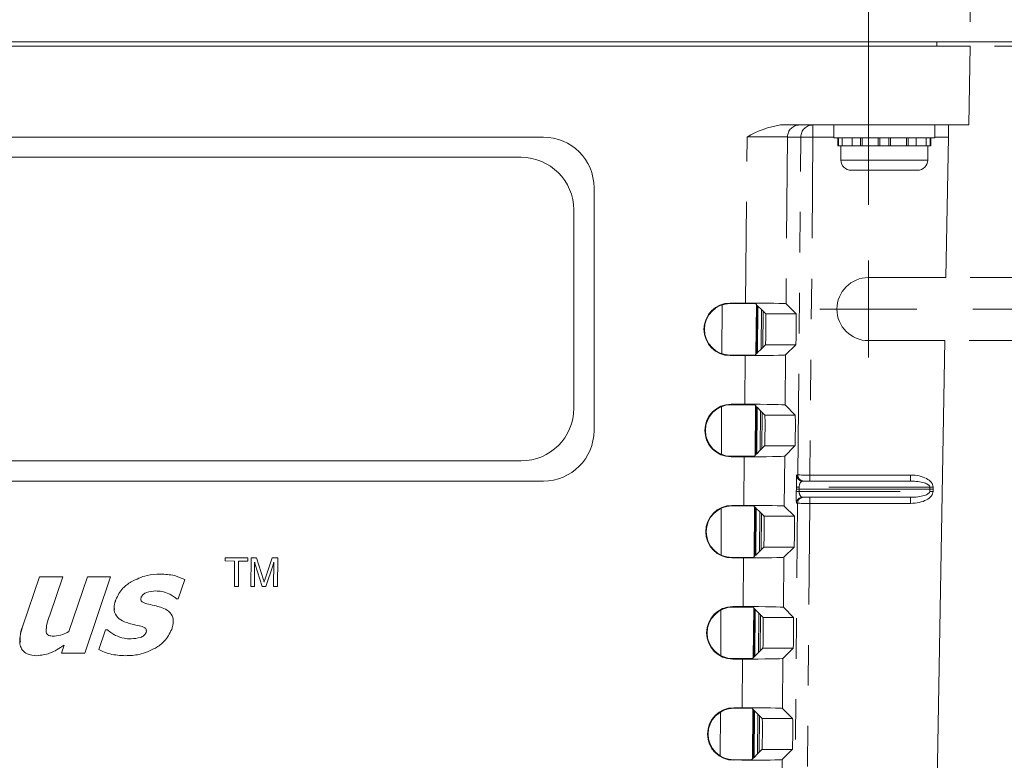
# Model space of a CAD drawing. Header units: inches. Extents: x 0.3 to 21.7, y 0.5 to 16.5.
# Tile 31 of 37: x 7.2 to 9.6, y 12.7 to 14.6. Entities that reach past the tile are written whole.
import ezdxf

# ---------------------------------------------------------------- set-up
doc = ezdxf.new("R2010")
doc.units = ezdxf.units.IN
doc.header["$MEASUREMENT"] = 0
doc.linetypes.add('PHANTOM', pattern=[0.5, 0.25, -0.05, 0.05, -0.05, 0.05, -0.05])
doc.styles.add('SLDTEXTSTYLE0', font='TXT', dxfattribs={"width": 0.75})
doc.dimstyles.new('SLDDIMSTYLE0', dxfattribs={"dimtxt": 0.12, "dimasz": 0.18, "dimexe": 0, "dimexo": 0.0625, "dimgap": 0.03, "dimtad": 0, "dimtih": 1, "dimtoh": 1, "dimzin": 12, "dimdsep": 46, "dimtxsty": 'SLDTEXTSTYLE0', "dimsah": 1, "dimcen": 0.09, "dimadec": 0, "dimazin": 0, "dimtfac": 1, "dimtofl": 0, "dimtmove": 0, "dimatfit": 3, "dimfxl": 1, "dimtolj": 1, "dimtzin": 12, "dimarcsym": 0})

# ---------------------------------------------------------------- blocks, each defined once
blk = doc.blocks.new('*D15')
at = {"color": 7, "linetype": 'Continuous', "lineweight": 0}
for p, q in [((4.5932, 14.5514), (4.5932, 15.6431)), ((9.5532, 14.5514), (9.5532, 15.6431)), ((4.5932, 15.5231), (6.8555, 15.5231)), ((9.5532, 15.5231), (7.2908, 15.5231))]:
    blk.add_line(p, q, dxfattribs=at)
for points in [[(4.5932, 15.5231), (4.7732, 15.4918), (4.7732, 15.5543)], [(9.5532, 15.5231), (9.3732, 15.5543), (9.3732, 15.4918)]]:
    blk.add_solid(points, dxfattribs=at)
at = {"color": 7, "linetype": 'Continuous', "lineweight": 0, "insert": (6.918, 15.5812), "char_height": 0.12, "attachment_point": 1, "style": 'SLDTEXTSTYLE0'}
blk.add_mtext('4.96', dxfattribs=at)
blk = doc.blocks.new('*D16')
at = {"color": 7, "linetype": 'Continuous', "lineweight": 0}
for p, q in [((4.8447, 14.0994), (4.8447, 15.3729)), ((9.3017, 14.0994), (9.3017, 15.3729)), ((4.8447, 15.2529), (6.8555, 15.2529)), ((9.3017, 15.2529), (7.2908, 15.2529))]:
    blk.add_line(p, q, dxfattribs=at)
for points in [[(4.8447, 15.2529), (5.0247, 15.2216), (5.0247, 15.2841)], [(9.3017, 15.2529), (9.1217, 15.2841), (9.1217, 15.2216)]]:
    blk.add_solid(points, dxfattribs=at)
at = {"color": 7, "linetype": 'Continuous', "lineweight": 0, "insert": (6.918, 15.311), "char_height": 0.12, "attachment_point": 1, "style": 'SLDTEXTSTYLE0'}
blk.add_mtext('4.46', dxfattribs=at)
blk = doc.blocks.new('*D18')
at = {"color": 7, "linetype": 'Continuous', "lineweight": 0}
for p, q in [((9.9417, 14.1983), (9.8817, 14.1983)), ((9.8817, 14.1983), (9.8817, 13.9194)), ((9.5532, 13.9194), (10.0017, 13.9194)), ((9.5597, 13.8414), (10.0017, 13.8414)), ((9.8817, 13.8414), (9.8817, 13.5414))]:
    blk.add_line(p, q, dxfattribs=at)
for points in [[(9.8817, 13.9194), (9.913, 14.0994), (9.8505, 14.0994)], [(9.8817, 13.8414), (9.8505, 13.6614), (9.913, 13.6614)]]:
    blk.add_solid(points, dxfattribs=at)
at = {"color": 7, "linetype": 'Continuous', "lineweight": 0, "insert": (10.0042, 14.2565), "char_height": 0.12, "attachment_point": 1, "style": 'SLDTEXTSTYLE0'}
blk.add_mtext('.08', dxfattribs=at)
blk = doc.blocks.new('*D19')
at = {"color": 7, "linetype": 'Continuous', "lineweight": 0}
for p, q in [((10.409, 13.9194), (10.409, 14.2194)), ((9.5532, 13.9194), (10.529, 13.9194)), ((9.5505, 13.7634), (10.529, 13.7634)), ((10.409, 13.2822), (10.409, 13.7634)), ((10.469, 13.2822), (10.409, 13.2822))]:
    blk.add_line(p, q, dxfattribs=at)
for points in [[(10.409, 13.9194), (10.4402, 14.0994), (10.3777, 14.0994)], [(10.409, 13.7634), (10.3777, 13.5834), (10.4402, 13.5834)]]:
    blk.add_solid(points, dxfattribs=at)
at = {"color": 7, "linetype": 'Continuous', "lineweight": 0, "insert": (10.5315, 13.3404), "char_height": 0.12, "attachment_point": 1, "style": 'SLDTEXTSTYLE0'}
blk.add_mtext('.16', dxfattribs=at)
blk = doc.blocks.new('*D20')
at = {"color": 7, "linetype": 'Continuous', "lineweight": 0}
for p, q in [((9.5309, 14.5014), (12.1766, 14.5014)), ((12.0566, 14.5014), (12.0566, 13.0165)), ((12.0566, 11.3414), (12.0566, 12.8262)), ((9.4099, 11.3414), (12.1766, 11.3414))]:
    blk.add_line(p, q, dxfattribs=at)
for points in [[(12.0566, 14.5014), (12.0254, 14.3214), (12.0879, 14.3214)], [(12.0566, 11.3414), (12.0879, 11.5214), (12.0254, 11.5214)]]:
    blk.add_solid(points, dxfattribs=at)
at = {"color": 7, "linetype": 'Continuous', "lineweight": 0, "insert": (11.9015, 12.9795), "char_height": 0.12, "attachment_point": 1, "style": 'SLDTEXTSTYLE0'}
blk.add_mtext('3.16', dxfattribs=at)
blk = doc.blocks.new('*D21')
at = {"color": 7, "linetype": 'Continuous', "lineweight": 0}
for p, q in [((10.6953, 14.7849), (10.6353, 14.7849)), ((10.6353, 14.7849), (10.6353, 14.5014)), ((9.4839, 14.5014), (10.7553, 14.5014)), ((9.6132, 14.4914), (10.7553, 14.4914)), ((10.6353, 14.4914), (10.6353, 14.1914))]:
    blk.add_line(p, q, dxfattribs=at)
for points in [[(10.6353, 14.5014), (10.6666, 14.6814), (10.6041, 14.6814)], [(10.6353, 14.4914), (10.6041, 14.3114), (10.6666, 14.3114)]]:
    blk.add_solid(points, dxfattribs=at)
at = {"color": 7, "linetype": 'Continuous', "lineweight": 0, "insert": (10.7578, 14.8431), "char_height": 0.12, "attachment_point": 1, "style": 'SLDTEXTSTYLE0'}
blk.add_mtext('.01', dxfattribs=at)
blk = doc.blocks.new('*D22')
at = {"color": 7, "linetype": 'Continuous', "lineweight": 0}
for p, q in [((9.5309, 14.5014), (12.736, 14.5014)), ((12.616, 14.5014), (12.616, 12.8825)), ((12.616, 11.0734), (12.616, 12.6922)), ((9.0692, 11.0734), (12.736, 11.0734))]:
    blk.add_line(p, q, dxfattribs=at)
for points in [[(12.616, 14.5014), (12.5847, 14.3214), (12.6472, 14.3214)], [(12.616, 11.0734), (12.6472, 11.2534), (12.5847, 11.2534)]]:
    blk.add_solid(points, dxfattribs=at)
at = {"color": 7, "linetype": 'Continuous', "lineweight": 0, "insert": (12.4608, 12.8455), "char_height": 0.12, "attachment_point": 1, "style": 'SLDTEXTSTYLE0'}
blk.add_mtext('3.43', dxfattribs=at)
blk = doc.blocks.new('*D23')
at = {"color": 7, "linetype": 'Continuous', "lineweight": 0}
for p, q in [((9.3859, 14.5014), (13.5001, 14.5014)), ((13.3801, 14.5014), (13.3801, 12.8537)), ((13.3801, 11.0156), (13.3801, 12.6633)), ((7.248, 11.0156), (13.5001, 11.0156))]:
    blk.add_line(p, q, dxfattribs=at)
for points in [[(13.3801, 14.5014), (13.3489, 14.3214), (13.4114, 14.3214)], [(13.3801, 11.0156), (13.4114, 11.1956), (13.3489, 11.1956)]]:
    blk.add_solid(points, dxfattribs=at)
at = {"color": 7, "linetype": 'Continuous', "lineweight": 0, "insert": (13.225, 12.8166), "char_height": 0.12, "attachment_point": 1, "style": 'SLDTEXTSTYLE0'}
blk.add_mtext('3.49', dxfattribs=at)
blk = doc.blocks.new('SW_CENTERMARKSYMBOL_3')
at = {"color": 7, "linetype": 'Continuous', "lineweight": 0}
for q in [(0, 0.12), (-0.12, 0), (0, -0.12), (0.12, 0)]:
    blk.add_line((0, 0), q, dxfattribs=at)

msp = doc.modelspace()

# ---------------------------------------------------------------- linework, layer by layer
at = {"color": 7, "linetype": 'Continuous', "lineweight": 15}
for p, q in [((9.5532, 14.4914), (4.5932, 14.4914)), ((4.6749, 14.5014), (9.4709, 14.5014)), ((9.4709, 14.5014), (9.4709, 14.4914)), ((9.5498, 14.2964), (9.5532, 14.4914)), ((9.5498, 14.2964), (9.0843, 14.2964)), ((9.2159, 14.2964), (9.1606, 14.2964)), ((9.2159, 14.2964), (9.2159, 14.2644)), ((9.4659, 14.2644), (9.4659, 14.2964)), ((5.6482, 14.2664), (8.4982, 14.2664)), ((9.4993, 14.2664), (9.4932, 13.9194)), ((9.2159, 14.2644), (9.4659, 14.2644)), ((9.2259, 14.2644), (9.2259, 14.2444)), ((9.2279, 14.2444), (9.2259, 14.2444)), ((9.2279, 14.2444), (9.2279, 14.2644)), ((9.2355, 14.2444), (9.2279, 14.2444)), ((9.2337, 14.2444), (9.2337, 14.2094)), ((9.2371, 14.2444), (9.2355, 14.2444)), ((9.2371, 14.2444), (9.2371, 14.2644)), ((9.2618, 14.2444), (9.2371, 14.2444)), ((9.2618, 14.2444), (9.2618, 14.2644)), ((9.2671, 14.2444), (9.2618, 14.2444)), ((9.2861, 14.2444), (9.2671, 14.2444)), ((9.2819, 14.2444), (9.2819, 14.2644)), ((9.2861, 14.2444), (9.2861, 14.2644)), ((9.3259, 14.2444), (9.2861, 14.2444)), ((9.3259, 14.2444), (9.3259, 14.2644)), ((9.3269, 14.2444), (9.3259, 14.2444)), ((9.3549, 14.2444), (9.3269, 14.2444)), ((9.3297, 14.2444), (9.3297, 14.2644)), ((9.3521, 14.2444), (9.3521, 14.2644)), ((9.3559, 14.2444), (9.3549, 14.2444)), ((9.3559, 14.2444), (9.3559, 14.2644)), ((9.3958, 14.2444), (9.3559, 14.2444)), ((9.3958, 14.2444), (9.3958, 14.2644)), ((9.4148, 14.2444), (9.3958, 14.2444)), ((9.3999, 14.2444), (9.3999, 14.2644)), ((9.4201, 14.2444), (9.4148, 14.2444)), ((9.4201, 14.2444), (9.4201, 14.2644)), ((9.4447, 14.2444), (9.4201, 14.2444)), ((9.4447, 14.2444), (9.4447, 14.2644)), ((9.4464, 14.2444), (9.4447, 14.2444)), ((9.454, 14.2444), (9.4464, 14.2444)), ((9.4482, 14.2094), (9.4482, 14.2444)), ((9.454, 14.2444), (9.454, 14.2644)), ((9.4559, 14.2444), (9.454, 14.2444)), ((9.4559, 14.2444), (9.4559, 14.2644)), ((8.4432, 14.2164), (5.7032, 14.2164)), ((9.4232, 14.1844), (9.2587, 14.1844)), ((8.6232, 14.1414), (8.6232, 13.5414)), ((8.5732, 13.5964), (8.5732, 14.0864)), ((9.4932, 13.9194), (9.3017, 13.9194)), ((8.998, 13.8563), (8.9599, 13.8563)), ((9.0225, 13.8549), (8.9599, 13.8549)), ((9.0247, 13.8528), (9.0225, 13.8549)), ((9.0247, 13.8528), (9.0236, 13.7299)), ((9.0259, 13.8515), (9.0247, 13.8528)), ((9.1228, 13.8295), (9.098, 13.8545)), ((8.9393, 13.7312), (8.9398, 13.8517)), ((9.0249, 13.7312), (9.0259, 13.8515)), ((9.0273, 13.8501), (9.0259, 13.8515)), ((9.0273, 13.8501), (9.0263, 13.7326)), ((9.0285, 13.8489), (9.0273, 13.8501)), ((9.0275, 13.7338), (9.0285, 13.8489)), ((9.0373, 13.8401), (9.0285, 13.8489)), ((9.0364, 13.7426), (9.0373, 13.8401)), ((9.0412, 13.8361), (9.0373, 13.8401)), ((9.0412, 13.8361), (9.0404, 13.7466)), ((9.0478, 13.8295), (9.0412, 13.8361)), ((9.3017, 13.7634), (9.4905, 13.7634)), ((9.4905, 13.7634), (9.4626, 12.1694)), ((9.0236, 13.7299), (9.0249, 13.7312)), ((9.0249, 13.7312), (9.0263, 13.7326)), ((9.0263, 13.7326), (9.0275, 13.7338)), ((9.0275, 13.7338), (9.0364, 13.7426)), ((9.0364, 13.7426), (9.0404, 13.7466)), ((9.0404, 13.7466), (9.0471, 13.7532)), ((9.0969, 13.7282), (9.1221, 13.7532)), ((8.9599, 13.7278), (9.0215, 13.7278)), ((8.9599, 13.7265), (8.9969, 13.7265)), ((9.0215, 13.7278), (9.0236, 13.7299)), ((8.9383, 13.4824), (8.9388, 13.6005)), ((8.9958, 13.6063), (8.9621, 13.6063)), ((9.0204, 13.605), (8.9621, 13.605)), ((9.0225, 13.6028), (9.0204, 13.605)), ((9.0225, 13.6028), (9.0214, 13.4799)), ((9.0237, 13.6016), (9.0225, 13.6028)), ((9.0227, 13.4812), (9.0237, 13.6016)), ((9.0251, 13.6002), (9.0237, 13.6016)), ((9.0251, 13.6002), (9.0241, 13.4826)), ((9.0264, 13.5989), (9.0251, 13.6002)), ((9.0254, 13.4838), (9.0264, 13.5989)), ((9.0351, 13.5902), (9.0264, 13.5989)), ((9.0342, 13.4926), (9.0351, 13.5902)), ((9.039, 13.5862), (9.0351, 13.5902)), ((9.039, 13.5862), (9.0382, 13.4966)), ((9.0456, 13.5795), (9.039, 13.5862)), ((9.1206, 13.5795), (9.0958, 13.6046)), ((9.0254, 13.4838), (9.0342, 13.4926)), ((9.0342, 13.4926), (9.0382, 13.4966)), ((9.0382, 13.4966), (9.045, 13.5032)), ((9.0947, 13.4782), (9.12, 13.5032)), ((5.7032, 13.4664), (8.4432, 13.4664)), ((8.9621, 13.4778), (9.0193, 13.4778)), ((8.9621, 13.4765), (8.9947, 13.4765)), ((9.0193, 13.4778), (9.0214, 13.4799)), ((9.0214, 13.4799), (9.0227, 13.4812)), ((9.0227, 13.4812), (9.0241, 13.4826)), ((9.0241, 13.4826), (9.0254, 13.4838)), ((8.4982, 13.4164), (5.6482, 13.4164)), ((9.1394, 13.4164), (9.4058, 13.4164)), ((9.4537, 13.3964), (9.1304, 13.3964)), ((9.4537, 13.3964), (9.4618, 13.3964)), ((9.4058, 13.3764), (9.1388, 13.3764)), ((8.9374, 13.2338), (8.9378, 13.3492)), ((8.9937, 13.3563), (8.9643, 13.3563)), ((9.0183, 13.355), (8.9643, 13.355)), ((9.0203, 13.3529), (9.0183, 13.355)), ((9.0203, 13.3529), (9.0192, 13.2299)), ((9.0216, 13.3516), (9.0203, 13.3529)), ((9.0205, 13.2312), (9.0216, 13.3516)), ((9.0229, 13.3502), (9.0216, 13.3516)), ((9.0229, 13.3502), (9.0219, 13.2325)), ((9.0242, 13.349), (9.0229, 13.3502)), ((9.0232, 13.2338), (9.0242, 13.349)), ((9.0329, 13.3402), (9.0242, 13.349)), ((9.1185, 13.3295), (9.0937, 13.3546)), ((9.032, 13.2425), (9.0329, 13.3402)), ((9.0369, 13.3362), (9.0329, 13.3402)), ((9.0369, 13.3362), (9.0361, 13.2466)), ((9.0435, 13.3295), (9.0369, 13.3362)), ((9.032, 13.2425), (9.0361, 13.2466)), ((9.0361, 13.2466), (9.0428, 13.2532)), ((9.0926, 13.2282), (9.1178, 13.2532)), ((7.7116, 13.2271), (7.767, 13.2268)), ((7.7116, 13.219), (7.7116, 13.2271)), ((7.7116, 13.2271), (7.767, 13.2268)), ((7.7116, 13.2271), (7.7116, 13.2271)), ((7.7116, 13.219), (7.7116, 13.2271)), ((7.7342, 13.2189), (7.7116, 13.219)), ((7.7116, 13.219), (7.7116, 13.219)), ((7.767, 13.2268), (7.7669, 13.2187)), ((7.767, 13.2268), (7.767, 13.2268)), ((7.7748, 13.156), (7.7751, 13.2268)), ((7.7748, 13.156), (7.7751, 13.2268)), ((7.7751, 13.2268), (7.789, 13.2267)), ((7.7751, 13.2268), (7.789, 13.2267)), ((7.7751, 13.2268), (7.7751, 13.2268)), ((7.789, 13.2267), (7.8061, 13.1725)), ((7.789, 13.2267), (7.8061, 13.1725)), ((7.789, 13.2267), (7.789, 13.2267)), ((7.8093, 13.1725), (7.8271, 13.2265)), ((7.8093, 13.1725), (7.8271, 13.2265)), ((7.8271, 13.2265), (7.8414, 13.2265)), ((7.8271, 13.2265), (7.8414, 13.2265)), ((7.8271, 13.2265), (7.8271, 13.2265)), ((7.8414, 13.2265), (7.841, 13.1557)), ((7.8414, 13.2265), (7.8414, 13.2265)), ((8.9643, 13.2278), (9.0172, 13.2278)), ((8.9643, 13.2265), (8.9926, 13.2265)), ((9.0172, 13.2278), (9.0192, 13.2299)), ((9.0192, 13.2299), (9.0205, 13.2312)), ((9.0205, 13.2312), (9.0219, 13.2325)), ((9.0219, 13.2325), (9.0232, 13.2338)), ((9.0232, 13.2338), (9.032, 13.2425)), ((7.7339, 13.1562), (7.7342, 13.2189)), ((7.7339, 13.1562), (7.7342, 13.2189)), ((7.7442, 13.2188), (7.7439, 13.1562)), ((7.7669, 13.2187), (7.7442, 13.2188)), ((7.7841, 13.2163), (7.7838, 13.156)), ((7.8029, 13.1559), (7.7857, 13.2101)), ((7.8297, 13.2098), (7.812, 13.1558)), ((7.831, 13.1557), (7.8313, 13.216)), ((7.831, 13.1557), (7.8313, 13.216)), ((7.2101, 13.0566), (7.2521, 13.1802)), ((7.2101, 13.0566), (7.2521, 13.1802)), ((7.2521, 13.1802), (7.3097, 13.1802)), ((7.2521, 13.1802), (7.3097, 13.1802)), ((7.2521, 13.1802), (7.2521, 13.1802)), ((7.3097, 13.1802), (7.2774, 13.0852)), ((7.3097, 13.1802), (7.3097, 13.1802)), ((7.3244, 13.0445), (7.3705, 13.1802)), ((7.3244, 13.0445), (7.3705, 13.1802)), ((7.4281, 13.1802), (7.3639, 12.9914)), ((7.3705, 13.1802), (7.4281, 13.1802)), ((7.3705, 13.1802), (7.4281, 13.1802)), ((7.3705, 13.1802), (7.3705, 13.1802)), ((7.4281, 13.1802), (7.4281, 13.1802)), ((7.5509, 13.1866), (7.5509, 13.1866)), ((7.6113, 13.1732), (7.5952, 13.1258)), ((7.6113, 13.1732), (7.6113, 13.1732)), ((7.8061, 13.1725), (7.8061, 13.1725)), ((7.8093, 13.1725), (7.8093, 13.1725)), ((7.4788, 13.1677), (7.4788, 13.1677)), ((7.7439, 13.1562), (7.7339, 13.1562)), ((7.7339, 13.1562), (7.7339, 13.1562)), ((7.7838, 13.156), (7.7748, 13.156)), ((7.7748, 13.156), (7.7748, 13.156)), ((7.812, 13.1558), (7.8029, 13.1559)), ((7.8077, 13.1667), (7.8077, 13.1667)), ((7.841, 13.1557), (7.831, 13.1557)), ((7.831, 13.1557), (7.831, 13.1557)), ((7.4408, 13.1235), (7.4408, 13.1235)), ((7.5952, 13.1258), (7.5905, 13.1258)), ((7.5214, 13.1121), (7.5214, 13.1121)), ((7.5554, 13.1036), (7.5554, 13.1036)), ((8.9364, 12.9854), (8.9368, 13.0977)), ((8.9916, 13.1063), (8.9665, 13.1063)), ((9.0161, 13.105), (8.9665, 13.105)), ((9.0181, 13.103), (9.0161, 13.105)), ((9.0181, 13.103), (9.017, 12.9798)), ((9.0194, 13.1017), (9.0181, 13.103)), ((9.0184, 12.9812), (9.0194, 13.1017)), ((9.0207, 13.1003), (9.0194, 13.1017)), ((9.0207, 13.1003), (9.0197, 12.9825)), ((9.022, 13.099), (9.0207, 13.1003)), ((9.021, 12.9838), (9.022, 13.099)), ((9.0307, 13.0903), (9.022, 13.099)), ((9.1163, 13.0796), (9.0915, 13.1046)), ((9.0298, 12.9925), (9.0307, 13.0903)), ((9.0347, 13.0863), (9.0307, 13.0903)), ((9.0347, 13.0863), (9.0339, 12.9966)), ((9.0413, 13.0796), (9.0347, 13.0863)), ((7.2101, 13.0566), (7.2101, 13.0566)), ((7.3988, 12.9999), (7.4155, 13.049)), ((7.3988, 12.9999), (7.4155, 13.049)), ((7.4155, 13.049), (7.4204, 13.049)), ((7.4155, 13.049), (7.4204, 13.049)), ((7.4155, 13.049), (7.4155, 13.049)), ((7.4204, 13.049), (7.4204, 13.049)), ((7.2683, 13.0451), (7.2683, 13.0451)), ((7.289, 13.033), (7.289, 13.033)), ((7.3244, 13.0445), (7.3244, 13.0445)), ((7.4404, 13.0352), (7.4404, 13.0352)), ((7.4787, 13.0266), (7.4787, 13.0266)), ((7.3063, 12.9914), (7.3131, 13.0112)), ((7.3063, 12.9914), (7.3131, 13.0112)), ((7.3988, 12.9999), (7.3988, 12.9999)), ((9.0339, 12.9966), (9.0407, 13.0033)), ((9.0904, 12.9782), (9.1157, 13.0033)), ((7.3639, 12.9914), (7.3063, 12.9914)), ((7.3063, 12.9914), (7.3063, 12.9914)), ((8.9665, 12.9778), (9.015, 12.9778)), ((8.9665, 12.9765), (8.9904, 12.9765)), ((9.015, 12.9778), (9.017, 12.9798)), ((9.017, 12.9798), (9.0184, 12.9812)), ((9.0184, 12.9812), (9.0197, 12.9825)), ((9.0197, 12.9825), (9.021, 12.9838)), ((9.021, 12.9838), (9.0298, 12.9925)), ((9.0298, 12.9925), (9.0339, 12.9966)), ((8.9894, 12.8563), (8.9687, 12.8563)), ((9.014, 12.855), (8.9687, 12.855)), ((9.0159, 12.853), (9.014, 12.855)), ((9.1142, 12.8296), (9.0894, 12.8546)), ((8.9354, 12.7372), (8.9358, 12.8459)), ((9.0159, 12.853), (9.0148, 12.7298)), ((9.0173, 12.8517), (9.0159, 12.853)), ((9.0162, 12.7312), (9.0173, 12.8517)), ((9.0185, 12.8504), (9.0173, 12.8517)), ((9.0185, 12.8504), (9.0175, 12.7324)), ((9.0199, 12.8491), (9.0185, 12.8504)), ((9.0189, 12.7338), (9.0199, 12.8491)), ((9.0285, 12.8404), (9.0199, 12.8491)), ((9.0276, 12.7424), (9.0285, 12.8404)), ((9.0325, 12.8363), (9.0285, 12.8404)), ((9.0325, 12.8363), (9.0318, 12.7466)), ((9.0392, 12.8296), (9.0325, 12.8363)), ((9.0162, 12.7312), (9.0175, 12.7324)), ((9.0175, 12.7324), (9.0189, 12.7338)), ((9.0189, 12.7338), (9.0276, 12.7424)), ((9.0276, 12.7424), (9.0318, 12.7466)), ((9.0318, 12.7466), (9.0385, 12.7533)), ((9.0883, 12.7283), (9.1135, 12.7533)), ((8.9687, 12.7279), (9.0129, 12.7279)), ((9.0129, 12.7279), (9.0148, 12.7298)), ((9.0148, 12.7298), (9.0162, 12.7312))]:
    msp.add_line(p, q, dxfattribs=at)
at = {"color": 7, "linetype": 'PHANTOM', "lineweight": 0}
for p, q in [((9.1644, 14.2664), (9.1644, 14.2964)), ((8.998, 13.8563), (9.0015, 14.2666)), ((9.1015, 14.2666), (9.098, 13.8545)), ((9.1344, 14.2666), (9.1015, 14.2666)), ((9.1271, 13.4315), (9.1344, 14.2666)), ((9.1644, 14.2664), (9.1571, 13.4313)), ((9.2159, 14.2664), (9.1644, 14.2664)), ((9.4993, 14.2664), (9.4659, 14.2664)), ((9.2337, 14.2094), (9.4482, 14.2094)), ((8.9599, 13.8549), (8.9599, 13.8563)), ((9.0478, 13.8295), (9.1228, 13.8295)), ((9.0471, 13.7532), (9.1221, 13.7532)), ((8.9599, 13.7278), (8.9599, 13.7265)), ((8.9958, 13.6063), (8.9969, 13.7265)), ((9.0969, 13.7282), (9.0958, 13.6046)), ((8.9621, 13.605), (8.9621, 13.6063)), ((9.0456, 13.5795), (9.1206, 13.5795)), ((9.045, 13.5032), (9.12, 13.5032)), ((8.9621, 13.4778), (8.9621, 13.4765)), ((8.9937, 13.3563), (8.9947, 13.4765)), ((9.0947, 13.4782), (9.0937, 13.3546)), ((9.1244, 13.4315), (9.1271, 13.4315)), ((9.1571, 13.4313), (9.1571, 13.4164)), ((9.1571, 13.4313), (9.4058, 13.4313)), ((9.4058, 13.4313), (9.4058, 13.4164)), ((9.1234, 13.391), (9.1235, 13.3965)), ((9.1235, 13.3965), (9.1235, 13.402)), ((9.1305, 13.4016), (9.1304, 13.3964)), ((9.1304, 13.3964), (9.1304, 13.3911)), ((9.1304, 13.3911), (9.4536, 13.3911)), ((9.4536, 13.4016), (9.1305, 13.4016)), ((9.4537, 13.3964), (9.4536, 13.4016)), ((9.4536, 13.3911), (9.4537, 13.3964)), ((9.4616, 13.4019), (9.4618, 13.3964)), ((9.4618, 13.3964), (9.4616, 13.3908)), ((9.1565, 13.3764), (9.1565, 13.3614)), ((9.4058, 13.3764), (9.4058, 13.3614)), ((8.9643, 13.355), (8.9643, 13.3563)), ((9.1183, 12.4276), (9.1265, 13.3615)), ((9.1265, 13.3615), (9.1238, 13.3615)), ((9.1565, 13.3614), (9.1483, 12.4275)), ((9.4058, 13.3614), (9.1565, 13.3614)), ((9.0435, 13.3295), (9.1185, 13.3295)), ((9.0428, 13.2532), (9.1178, 13.2532)), ((8.9643, 13.2278), (8.9643, 13.2265)), ((8.9916, 13.1063), (8.9926, 13.2265)), ((9.0926, 13.2282), (9.0915, 13.1046)), ((8.9665, 13.105), (8.9665, 13.1063)), ((9.0413, 13.0796), (9.1163, 13.0796)), ((9.0407, 13.0033), (9.1157, 13.0033)), ((8.9665, 12.9778), (8.9665, 12.9765)), ((8.9894, 12.8563), (8.9904, 12.9765)), ((9.0904, 12.9782), (9.0894, 12.8546)), ((8.9687, 12.855), (8.9687, 12.8563)), ((9.0392, 12.8296), (9.1142, 12.8296)), ((9.0385, 12.7533), (9.1135, 12.7533)), ((8.9687, 12.7279), (8.9687, 12.7265)), ((9.0883, 12.7283), (9.0872, 12.6046))]:
    msp.add_line(p, q, dxfattribs=at)
at = {"color": 7, "linetype": 'Continuous', "lineweight": 15, "flags": 128}
msp.add_lwpolyline([(9.4998, 14.2964), (9.4998, 14.2959), (9.4997, 14.2945), (9.4997, 14.2923), (9.4997, 14.2893), (9.4996, 14.2856), (9.4995, 14.2814), (9.4994, 14.2766), (9.4993, 14.2716), (9.4993, 14.2664)], dxfattribs=at)
at = {"color": 7, "linetype": 'PHANTOM', "lineweight": 0, "flags": 128}
for points in [[(9.1644, 14.2664), (9.1586, 14.2664), (9.153, 14.2664), (9.1479, 14.2665), (9.1434, 14.2665), (9.1396, 14.2666), (9.1368, 14.2666), (9.1351, 14.2666), (9.1344, 14.2666)], [(9.1571, 13.4313), (9.1513, 13.4314), (9.1457, 13.4314), (9.1406, 13.4314), (9.1361, 13.4314), (9.1323, 13.4315), (9.1295, 13.4315), (9.1278, 13.4315), (9.1271, 13.4315)], [(9.4616, 13.4019), (9.4606, 13.4018), (9.4595, 13.4018), (9.4585, 13.4018), (9.4574, 13.4017), (9.4564, 13.4017), (9.4554, 13.4017), (9.4545, 13.4016), (9.4536, 13.4016)], [(9.4536, 13.3911), (9.4545, 13.3911), (9.4554, 13.391), (9.4564, 13.391), (9.4574, 13.391), (9.4585, 13.3909), (9.4595, 13.3909), (9.4606, 13.3909), (9.4616, 13.3908)], [(9.1265, 13.3615), (9.1272, 13.3615), (9.1289, 13.3615), (9.1317, 13.3615), (9.1355, 13.3614), (9.14, 13.3614), (9.1451, 13.3614), (9.1507, 13.3614), (9.1565, 13.3614)]]:
    msp.add_lwpolyline(points, dxfattribs=at)
at = {"color": 7, "linetype": 'Continuous', "lineweight": 15}
for centre, radius, start, end in [((9.1168, 14.0758), 0.2229, 98.3905, 121.1432), ((8.4982, 14.1414), 0.125, 0, 90), ((8.4432, 14.0864), 0.13, 360, 90), ((9.2587, 14.2094), 0.025, 180, 270), ((9.4232, 14.2094), 0.025, 270, 0), ((9.3017, 13.8414), 0.078, 90, 270), ((8.9599, 13.7914), 0.0649, 90, 270), ((8.9599, 13.7914), 0.0636, 90, 270), ((8.4432, 13.5964), 0.13, 270, 0), ((8.9621, 13.5414), 0.0649, 90, 270), ((8.9621, 13.5414), 0.0636, 90, 270), ((8.4982, 13.5414), 0.125, 270, 0), ((8.9643, 13.2914), 0.0649, 90, 270), ((8.9643, 13.2914), 0.0636, 90, 270), ((8.9665, 13.0414), 0.0649, 90, 270), ((8.9665, 13.0414), 0.0636, 90, 270), ((8.9687, 12.7914), 0.0649, 90, 270), ((8.9687, 12.7914), 0.0636, 90, 270)]:
    msp.add_arc(centre, radius, start, end, dxfattribs=at)
at = {"color": 7, "linetype": 'PHANTOM', "lineweight": 0}
for centre, radius, start, end in [((9.1315, 14.2664), 0.03, 90.0052, 179.5026), ((9.1644, 14.2664), 0.03, 90.0048, 179.5042), ((9.1394, 13.4313), 0.015, 179.4969, 269.9952), ((9.1421, 13.4313), 0.015, 179.4969, 269.9952), ((9.1286, 13.3026), 0.0885, 88.8331, 93.3274), ((9.1299, 13.4529), 0.0513, 262.879, 270.6451), ((9.1388, 13.3614), 0.015, 90.0024, 179.5055), ((9.1415, 13.3614), 0.015, 90.0024, 179.5055)]:
    msp.add_arc(centre, radius, start, end, dxfattribs=at)
for centre, major_axis, ratio, start_param, end_param in [((9.0015, 14.2664), (0.1, 0.0003), 0.002618, 0.017424, 1.570692), ((9.1241, 13.4015), (0.0003, 0.03), 0.020924, 0.000185, 1.553528), ((9.1391, 13.4014), (0.0004, 0.015), 0.578698, 0.015362, 1.568705), ((9.4058, 13.4014), (0.0559, 0), 0.537117, 0.017453, 1.570796), ((9.4058, 13.4014), (0.0478, 0), 0.313828, 0.017453, 1.570796), ((9.124, 13.3915), (0.0003, 0.03), 0.020924, 1.588434, 3.141777), ((9.139, 13.3914), (0.0004, 0.015), 0.578698, 1.603611, 3.156954), ((9.4058, 13.3914), (0.0478, 0), 0.313828, 4.712389, 6.265732), ((9.4058, 13.3914), (0.0559, 0), 0.537117, 4.712389, 6.265732)]:
    msp.add_ellipse(centre, major_axis=major_axis, ratio=ratio, start_param=start_param, end_param=end_param, dxfattribs=at)
at = {"color": 7, "linetype": 'Continuous', "lineweight": 15}
for centre, major_axis, ratio, start_param, end_param in [((8.998, 13.8545), (0.1, 0), 0.017458, 0.017304, 1.570572), ((9.0474, 13.7914), (0.0003, 0.0382), 0.017454, 3.159198, 6.265884), ((9.1224, 13.7914), (0.0003, 0.0382), 0.017454, 3.159198, 6.265884), ((8.9969, 13.7282), (0.1, 0), 0.017452, 4.712314, 6.265582), ((8.9958, 13.6045), (0.1, 0), 0.017458, 0.017304, 1.570572), ((9.0453, 13.5414), (0.0003, 0.0382), 0.017454, 3.159198, 6.265884), ((9.1203, 13.5414), (0.0003, 0.0382), 0.017454, 3.159198, 6.265884), ((8.9947, 13.4782), (0.1, 0), 0.017452, 4.712314, 6.265582), ((9.1385, 13.3964), (0.015, -0.0001), 0.005619, 3.159049, 4.145502), ((9.1424, 13.8261), (0.012, 0.4297), 0.029427, 3.14205, 3.142415), ((8.9937, 13.3545), (0.1, 0), 0.017458, 0.017304, 1.570572), ((9.0431, 13.2914), (0.0003, 0.0382), 0.017454, 3.159198, 6.265884), ((9.1181, 13.2914), (0.0003, 0.0382), 0.017454, 3.159198, 6.265884), ((8.9926, 13.2283), (0.1, 0), 0.017452, 4.712314, 6.265582), ((8.9915, 13.1046), (0.1, 0), 0.017458, 0.017304, 1.570572), ((9.041, 13.0414), (0.0003, 0.0382), 0.017454, 3.159198, 6.265884), ((9.116, 13.0414), (0.0003, 0.0382), 0.017454, 3.159198, 6.265884), ((8.9905, 12.9783), (0.1, 0), 0.017452, 4.712314, 6.265582), ((8.9894, 12.8546), (0.1, 0), 0.017458, 0.017304, 1.570572), ((9.0388, 12.7914), (0.0003, 0.0382), 0.017454, 3.159198, 6.265884), ((9.1139, 12.7914), (0.0003, 0.0382), 0.017454, 3.159198, 6.265884), ((8.9883, 12.7283), (0.1, 0), 0.017452, 4.712314, 6.265582)]:
    msp.add_ellipse(centre, major_axis=major_axis, ratio=ratio, start_param=start_param, end_param=end_param, dxfattribs=at)
for points, knots in [([(7.7857, 13.2101), (7.7853, 13.2112), (7.7847, 13.2133), (7.7843, 13.2154), (7.7841, 13.2163)], [0, 0, 0, 0, 0.559957, 1, 1, 1, 1]), ([(7.8313, 13.216), (7.8311, 13.2149), (7.8306, 13.2128), (7.83, 13.2107), (7.8297, 13.2098)], [0, 0, 0, 0, 0.559959, 1, 1, 1, 1]), ([(7.4788, 13.1677), (7.4916, 13.1739), (7.5145, 13.1849), (7.5398, 13.1861), (7.5509, 13.1866)], [0, 0, 0, 0, 0.559468, 1, 1, 1, 1]), ([(7.4788, 13.1677), (7.4916, 13.1739), (7.5145, 13.1849), (7.5398, 13.1861), (7.5509, 13.1866)], [0, 0, 0, 0, 0.559468, 1, 1, 1, 1]), ([(7.5509, 13.1866), (7.5627, 13.1861), (7.5837, 13.1853), (7.6029, 13.1769), (7.6113, 13.1732)], [0, 0, 0, 0, 0.560111, 1, 1, 1, 1]), ([(7.5509, 13.1866), (7.5627, 13.1861), (7.5837, 13.1853), (7.6029, 13.1769), (7.6113, 13.1732)], [0, 0, 0, 0, 0.560111, 1, 1, 1, 1]), ([(7.8061, 13.1725), (7.8064, 13.1714), (7.807, 13.1695), (7.8075, 13.1675), (7.8077, 13.1667)], [0, 0, 0, 0, 0.560065, 1, 1, 1, 1]), ([(7.8061, 13.1725), (7.8064, 13.1714), (7.807, 13.1695), (7.8075, 13.1675), (7.8077, 13.1667)], [0, 0, 0, 0, 0.560065, 1, 1, 1, 1]), ([(7.8077, 13.1667), (7.8079, 13.1678), (7.8084, 13.1697), (7.809, 13.1716), (7.8093, 13.1725)], [0, 0, 0, 0, 0.559996, 1, 1, 1, 1]), ([(7.8077, 13.1667), (7.8079, 13.1678), (7.8084, 13.1697), (7.809, 13.1716), (7.8093, 13.1725)], [0, 0, 0, 0, 0.559996, 1, 1, 1, 1]), ([(7.4408, 13.1235), (7.4459, 13.1335), (7.455, 13.1515), (7.4715, 13.1627), (7.4788, 13.1677)], [0, 0, 0, 0, 0.558738, 1, 1, 1, 1]), ([(7.4408, 13.1235), (7.4459, 13.1335), (7.455, 13.1515), (7.4715, 13.1627), (7.4788, 13.1677)], [0, 0, 0, 0, 0.558738, 1, 1, 1, 1]), ([(7.4667, 13.0669), (7.4605, 13.0694), (7.4481, 13.0745), (7.4366, 13.0908), (7.4364, 13.1084), (7.4393, 13.1185), (7.4408, 13.1235)], [0, 0, 0, 0, 0.280741, 0.5584, 0.778724, 1, 1, 1, 1]), ([(7.4376, 13.0989), (7.4373, 13.102), (7.4364, 13.1104), (7.4391, 13.1184), (7.4408, 13.1235)], [0, 0, 0, 0, 0.3703586, 1, 1, 1, 1]), ([(7.5029, 13.1263), (7.5029, 13.1262), (7.5026, 13.125), (7.5028, 13.1223), (7.5046, 13.119), (7.5108, 13.1149), (7.5167, 13.1134), (7.5214, 13.1121)], [0, 0, 0, 0, 0.0114594, 0.152757, 0.2933861, 0.4349522, 1, 1, 1, 1]), ([(7.5037, 13.1296), (7.5033, 13.1284), (7.5027, 13.1261), (7.5028, 13.1223), (7.5046, 13.119), (7.5108, 13.1149), (7.5167, 13.1134), (7.5214, 13.1121)], [0, 0, 0, 0, 0.1252117, 0.2502502, 0.3746967, 0.4999728, 1, 1, 1, 1]), ([(7.5394, 13.145), (7.5318, 13.1443), (7.5212, 13.1433), (7.5085, 13.1374), (7.5053, 13.1322), (7.5037, 13.1296)], [0, 0, 0, 0, 0.560295, 0.781027, 1, 1, 1, 1]), ([(7.5723, 13.1379), (7.5663, 13.1402), (7.5557, 13.1443), (7.5444, 13.1448), (7.5394, 13.145)], [0, 0, 0, 0, 0.559856, 1, 1, 1, 1]), ([(7.5905, 13.1258), (7.5873, 13.1283), (7.5816, 13.1329), (7.5751, 13.1364), (7.5723, 13.1379)], [0, 0, 0, 0, 0.5598881, 1, 1, 1, 1]), ([(7.5214, 13.1121), (7.5278, 13.1108), (7.5393, 13.1084), (7.5505, 13.1051), (7.5554, 13.1036)], [0, 0, 0, 0, 0.5602352, 1, 1, 1, 1]), ([(7.5214, 13.1121), (7.5278, 13.1108), (7.5393, 13.1084), (7.5505, 13.1051), (7.5554, 13.1036)], [0, 0, 0, 0, 0.560235, 1, 1, 1, 1]), ([(7.5554, 13.1036), (7.5611, 13.1011), (7.5726, 13.0961), (7.583, 13.0814), (7.5826, 13.071), (7.5824, 13.0669)], [0, 0, 0, 0, 0.379321, 0.754843, 1, 1, 1, 1]), ([(7.5554, 13.1036), (7.5612, 13.1011), (7.5727, 13.0961), (7.5831, 13.0806), (7.5832, 13.0641), (7.5804, 13.0547), (7.579, 13.05)], [0, 0, 0, 0, 0.280563, 0.558317, 0.778725, 1, 1, 1, 1]), ([(7.2774, 13.0852), (7.2747, 13.0779), (7.2699, 13.0649), (7.2688, 13.0511), (7.2683, 13.0451)], [0, 0, 0, 0, 0.561396, 1, 1, 1, 1]), ([(7.2455, 12.985), (7.2371, 12.9856), (7.2244, 12.9864), (7.2109, 12.9967), (7.2026, 13.0114), (7.203, 13.033), (7.2077, 13.0487), (7.2101, 13.0566)], [0, 0, 0, 0, 0.249441, 0.374475, 0.499493, 0.748886, 1, 1, 1, 1]), ([(7.2048, 13.0187), (7.2043, 13.0233), (7.203, 13.0363), (7.2073, 13.0486), (7.2101, 13.0566)], [0, 0, 0, 0, 0.357716, 1, 1, 1, 1]), ([(7.4204, 13.049), (7.4238, 13.0459), (7.4298, 13.0404), (7.4372, 13.0368), (7.4404, 13.0352)], [0, 0, 0, 0, 0.560032, 1, 1, 1, 1]), ([(7.4204, 13.049), (7.4238, 13.0459), (7.4298, 13.0404), (7.4372, 13.0368), (7.4404, 13.0352)], [0, 0, 0, 0, 0.560032, 1, 1, 1, 1]), ([(7.4995, 13.0587), (7.4933, 13.06), (7.4823, 13.0623), (7.4715, 13.0655), (7.4667, 13.0669)], [0, 0, 0, 0, 0.560131, 1, 1, 1, 1]), ([(7.5156, 13.0422), (7.5162, 13.0444), (7.5171, 13.0478), (7.515, 13.0521), (7.5095, 13.0561), (7.5039, 13.0575), (7.4995, 13.0587)], [0, 0, 0, 0, 0.2486982, 0.3733585, 0.4987787, 1, 1, 1, 1]), ([(7.579, 13.05), (7.5738, 13.0395), (7.5643, 13.0207), (7.5469, 13.009), (7.5393, 13.0039)], [0, 0, 0, 0, 0.558923, 1, 1, 1, 1]), ([(7.2683, 13.0451), (7.2687, 13.0435), (7.2694, 13.0402), (7.2728, 13.0363), (7.2795, 13.0332), (7.2851, 13.0331), (7.289, 13.033)], [0, 0, 0, 0, 0.186602, 0.373014, 0.559748, 1, 1, 1, 1]), ([(7.2683, 13.0451), (7.2687, 13.0435), (7.2694, 13.0402), (7.2728, 13.0363), (7.2795, 13.0332), (7.2851, 13.0331), (7.289, 13.033)], [0, 0, 0, 0, 0.186606, 0.373017, 0.55975, 1, 1, 1, 1]), ([(7.289, 13.033), (7.296, 13.0341), (7.3084, 13.036), (7.3195, 13.0419), (7.3244, 13.0445)], [0, 0, 0, 0, 0.5591512, 1, 1, 1, 1]), ([(7.289, 13.033), (7.296, 13.0341), (7.3084, 13.036), (7.3195, 13.0419), (7.3244, 13.0445)], [0, 0, 0, 0, 0.559151, 1, 1, 1, 1]), ([(7.4404, 13.0352), (7.4473, 13.0324), (7.4596, 13.0273), (7.4728, 13.0268), (7.4787, 13.0266)], [0, 0, 0, 0, 0.559753, 1, 1, 1, 1]), ([(7.4404, 13.0352), (7.4473, 13.0324), (7.4596, 13.0273), (7.4728, 13.0268), (7.4787, 13.0266)], [0, 0, 0, 0, 0.559753, 1, 1, 1, 1]), ([(7.4787, 13.0266), (7.4865, 13.0272), (7.4975, 13.028), (7.5109, 13.0339), (7.514, 13.0394), (7.5156, 13.0422)], [0, 0, 0, 0, 0.560717, 0.781178, 1, 1, 1, 1]), ([(7.4787, 13.0266), (7.4865, 13.0272), (7.4975, 13.028), (7.5109, 13.0339), (7.514, 13.0394), (7.5156, 13.0422)], [0, 0, 0, 0, 0.560717, 0.78118, 1, 1, 1, 1]), ([(7.3131, 13.0112), (7.3015, 13.0034), (7.2809, 12.9895), (7.2563, 12.9864), (7.2455, 12.985)], [0, 0, 0, 0, 0.5613201, 1, 1, 1, 1]), ([(7.4645, 12.985), (7.4517, 12.9856), (7.4289, 12.9866), (7.408, 12.9959), (7.3988, 12.9999)], [0, 0, 0, 0, 0.56013, 1, 1, 1, 1]), ([(7.5393, 13.0039), (7.526, 12.9976), (7.5023, 12.9863), (7.4761, 12.9854), (7.4645, 12.985)], [0, 0, 0, 0, 0.559378, 1, 1, 1, 1])]:
    msp.add_open_spline(points, degree=3, knots=knots, dxfattribs=at)
for points in [[(7.2691, 13.0517), (7.2683, 13.0451)], [(7.5159, 13.0453), (7.5163, 13.0484)]]:
    msp.add_open_spline(points, degree=1, dxfattribs=at)

# ---------------------------------------------------------------- block references
at = {"color": 7, "linetype": 'Continuous', "lineweight": 0}
msp.add_blockref('SW_CENTERMARKSYMBOL_3', (9.3017, 13.8414), dxfattribs=at)

# ---------------------------------------------------------------- dimensions: what is measured, and where the dimension line sits
for base, p1, p2, picture, middle in [((4.5932, 15.5231), (9.5532, 14.4914), (4.5932, 14.4914), '*D15', (7.0732, 15.5231)), ((9.3017, 15.2529), (4.8447, 14.0394), (9.3017, 14.0394), '*D16', (7.0732, 15.2529))]:
    dim = msp.add_linear_dim(base=base, p1=p1, p2=p2, dimstyle='SLDDIMSTYLE0', override={"dimtxt": 0.12, "dimexe": 0.12, "dimexo": 0.06, "dimgap": 0.12, "dimtad": 0, "dimtih": 1, "dimtoh": 1, "dimzin": 12, "dimtzin": 12}, dxfattribs=at)
    dim.commit()
    dim.dimension.update_dxf_attribs({"geometry": picture, "text_midpoint": middle, "dimtype": 160})
for base, p1, p2, picture, middle in [((10.6353, 14.4914), (9.4239, 14.5014), (9.5532, 14.4914), '*D21', (10.6353, 14.7849)), ((13.3801, 11.0156), (9.3259, 14.5014), (7.188, 11.0156), '*D23', (13.3801, 12.7585)), ((12.616, 11.0734), (9.4709, 14.5014), (9.0092, 11.0734), '*D22', (12.616, 12.7874)), ((12.0566, 11.3414), (9.4709, 14.5014), (9.3499, 11.3414), '*D20', (12.0566, 12.9214)), ((9.8817, 13.8414), (9.4932, 13.9194), (9.4997, 13.8414), '*D18', (9.8817, 14.1983)), ((10.409, 13.7634), (9.4932, 13.9194), (9.4905, 13.7634), '*D19', (10.409, 13.2822))]:
    dim = msp.add_linear_dim(base=base, p1=p1, p2=p2, angle=90, dimstyle='SLDDIMSTYLE0', override={"dimtxt": 0.12, "dimexe": 0.12, "dimexo": 0.06, "dimgap": 0.12, "dimtad": 0, "dimtih": 1, "dimtoh": 1, "dimzin": 12, "dimtzin": 12}, dxfattribs=at)
    dim.commit()
    dim.dimension.update_dxf_attribs({"geometry": picture, "text_midpoint": middle, "dimtype": 160})

doc.saveas('drawing.dxf')
